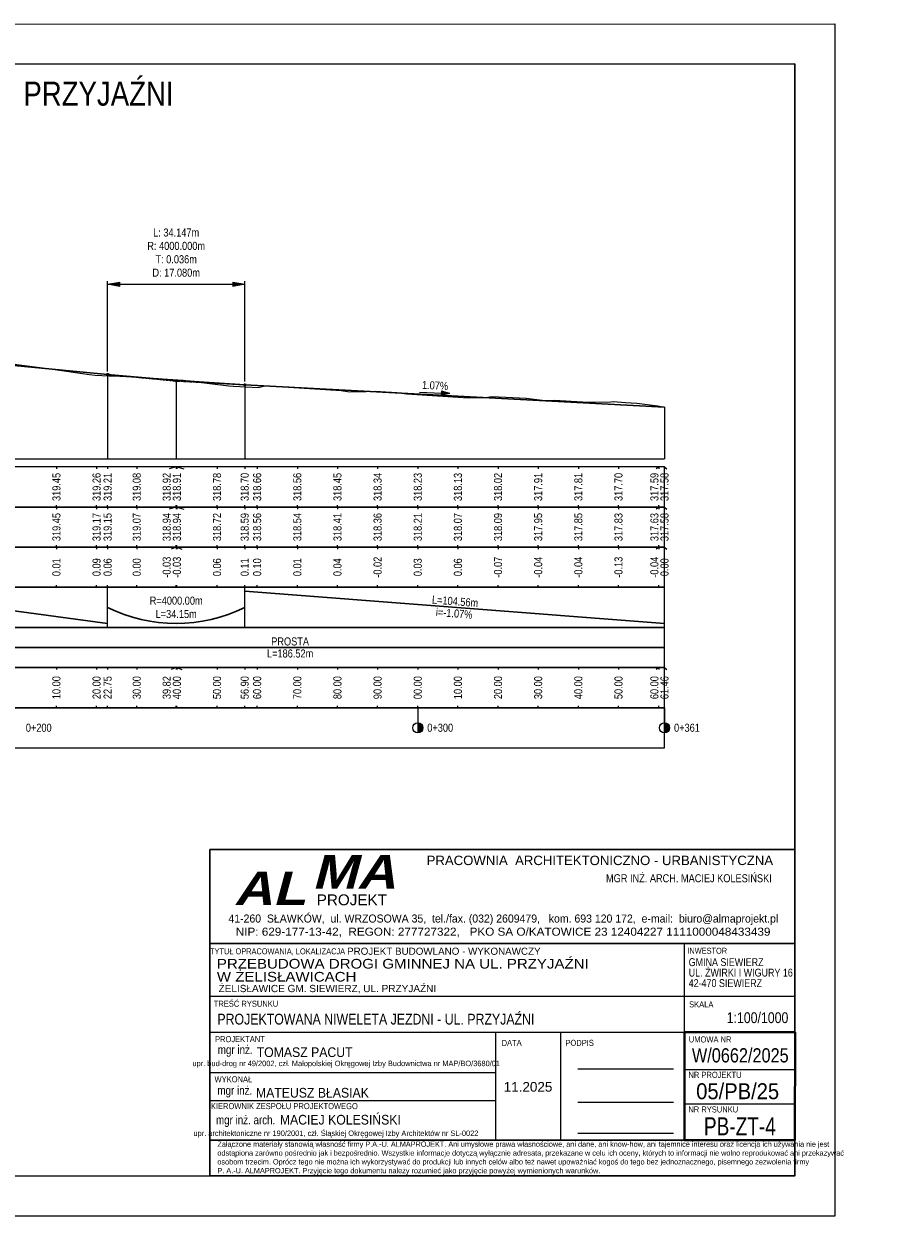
# Model space of a CAD drawing. Header units: metres. Extents: x 6590704 to 6591191, y 5598504 to 5598810.
# Tile 2 of 2: x 6590972 to 6591191, y 5598504 to 5598801. Entities that reach past the tile are written whole.
import ezdxf
from ezdxf.enums import TextEntityAlignment as Align

# ---------------------------------------------------------------- set-up
doc = ezdxf.new("R2010")
doc.units = ezdxf.units.M
doc.header["$MEASUREMENT"] = 0
doc.linetypes.add('DGN_STYLE_2', pattern=[2876.8879, 1726.13274, -1150.75516])
doc.linetypes.add('HIDDEN', pattern=[0.375, 0.25, -0.125])
for name, color, linetype, lineweight in [('C-DROGI-PROFILE-WIDOKI', 7, 'Continuous', 0), ('Level 26', 7, 'Continuous', 0), ('LEVEL_63', 7, 'Continuous', 0), ('opisy schodów', 7, 'Continuous', 0), ('Warstwa 19', 7, 'Continuous', 0), ('Warstwa 20', 7, 'Continuous', 0), ('Warstwa 61', 7, 'Continuous', 0), ('WYMIAROWANIE', 7, 'Continuous', 0)]:
    doc.layers.add(name, color=color, linetype=linetype, lineweight=lineweight)
doc.styles.get("Standard").update_dxf_attribs({"font": 'txt.shx'})
doc.styles.add('Style-Arial Narrow', font='ARIALN.TTF')
doc.styles.add('STYLE-ISOCP', font='arialbi.shx')
doc.styles.add('STYLE-SWISSLT_1250', font='ARIALN.TTF')

# ---------------------------------------------------------------- blocks, each defined once
blk = doc.blocks.new('kilometraz_9')
at = {"linetype": 'Continuous', "lineweight": -2}
blk.add_hatch(color=0, dxfattribs=at).paths.add_polyline_path([(0, -5, 0.414214), (5, 0, 0.414214), (0, 5)])
at = {"color": 0, "linetype": 'ByBlock', "lineweight": -2, "ltscale": 10}
blk.add_line((0, 5), (0, -5), dxfattribs=at)
blk.add_circle((0, 0), 5, dxfattribs=at)
blk = doc.blocks.new('_ClosedFilled_9')
at = {"linetype": 'Continuous', "lineweight": -2}
blk.add_hatch(color=0, dxfattribs=at).paths.add_polyline_path([(-10, -1.67), (-10, 1.67), (0, 0)])
at = {"color": 0, "linetype": 'ByBlock', "lineweight": -2, "ltscale": 10}
for p, q in [((-10, 1.67), (0, 0)), ((-10, 1.67), (-10, -1.67)), ((0, 0), (-10, -1.67))]:
    blk.add_line(p, q, dxfattribs=at)
blk = doc.blocks.new('strzalka_poziom_10')
at = {"linetype": 'Continuous', "lineweight": -2}
blk.add_hatch(color=256, dxfattribs=at).paths.add_polyline_path([(10, -0.91), (10, 0.91), (13.91, 0)])
at = {"lineweight": -2}
for p, q in [((0, 0), (10, 0)), ((13.91, 0), (10, 0.91)), ((10, 0.91), (10, -0.91)), ((13.91, 0), (10, -0.91))]:
    blk.add_line(p, q, dxfattribs=at)

msp = doc.modelspace()

# ---------------------------------------------------------------- linework, layer by layer
at = {"layer": 'C-DROGI-PROFILE-WIDOKI', "color": 7, "linetype": 'Continuous', "lineweight": 0}
for p, q in [((6590993.34, 5598714.32), (6590993.34, 5598736.75)), ((6590993.34, 5598736), (6591027.48, 5598736)), ((6591027.48, 5598711.75), (6591027.48, 5598736.75)), ((6590993.34, 5598713.57), (6590993.34, 5598692.52)), ((6591010.41, 5598711.92), (6591010.41, 5598692.52)), ((6591027.48, 5598711), (6591027.48, 5598692.52)), ((6591132.05, 5598705.39), (6591132.05, 5598692.52)), ((6590770.09, 5598692.52), (6591132.05, 5598692.52)), ((6590980.59, 5598690.52), (6590980.59, 5598690.02)), ((6590990.59, 5598690.52), (6590990.59, 5598690.02)), ((6591000.59, 5598690.52), (6591000.59, 5598690.02)), ((6591010.41, 5598690.52), (6591008.68, 5598690.02)), ((6591010.59, 5598690.52), (6591010.59, 5598690.02)), ((6591010.59, 5598690.52), (6591012.32, 5598690.02)), ((6591020.59, 5598690.52), (6591020.59, 5598690.02)), ((6591030.59, 5598690.52), (6591030.59, 5598690.02)), ((6591040.59, 5598690.52), (6591040.59, 5598690.02)), ((6591050.59, 5598690.52), (6591050.59, 5598690.02)), ((6591060.59, 5598690.52), (6591060.59, 5598690.02)), ((6591070.59, 5598690.52), (6591070.59, 5598690.02)), ((6591080.59, 5598690.52), (6591080.59, 5598690.02)), ((6591090.59, 5598690.52), (6591090.59, 5598690.02)), ((6591100.59, 5598690.52), (6591100.59, 5598690.02)), ((6591110.59, 5598690.52), (6591110.59, 5598690.02)), ((6591120.59, 5598690.52), (6591120.59, 5598690.02)), ((6591130.59, 5598690.52), (6591130, 5598690.02)), ((6591130.59, 5598690.52), (6591130.59, 5598690.02)), ((6591132.05, 5598690.52), (6591132.05, 5598690.02)), ((6591132.05, 5598690.52), (6591132.63, 5598690.02)), ((6590980.59, 5598680.52), (6590980.59, 5598681.02)), ((6590980.59, 5598680.52), (6590980.59, 5598680.02)), ((6590990.59, 5598680.52), (6590990.59, 5598681.02)), ((6590990.59, 5598680.52), (6590990.59, 5598680.02)), ((6591000.59, 5598680.52), (6591000.59, 5598681.02)), ((6591000.59, 5598680.52), (6591000.59, 5598680.02)), ((6591010.41, 5598680.52), (6591008.68, 5598680.02)), ((6591010.59, 5598680.52), (6591010.59, 5598681.02)), ((6591010.59, 5598680.52), (6591010.59, 5598680.02)), ((6591010.59, 5598680.52), (6591012.32, 5598680.02)), ((6591020.59, 5598680.52), (6591020.59, 5598681.02)), ((6591020.59, 5598680.52), (6591020.59, 5598680.02)), ((6591030.59, 5598680.52), (6591030.59, 5598681.02)), ((6591030.59, 5598680.52), (6591030.59, 5598680.02)), ((6591040.59, 5598680.52), (6591040.59, 5598681.02)), ((6591040.59, 5598680.52), (6591040.59, 5598680.02)), ((6591050.59, 5598680.52), (6591050.59, 5598681.02)), ((6591050.59, 5598680.52), (6591050.59, 5598680.02)), ((6591060.59, 5598680.52), (6591060.59, 5598681.02)), ((6591060.59, 5598680.52), (6591060.59, 5598680.02)), ((6591070.59, 5598680.52), (6591070.59, 5598681.02)), ((6591070.59, 5598680.52), (6591070.59, 5598680.02)), ((6591080.59, 5598680.52), (6591080.59, 5598681.02)), ((6591080.59, 5598680.52), (6591080.59, 5598680.02)), ((6591090.59, 5598680.52), (6591090.59, 5598681.02)), ((6591090.59, 5598680.52), (6591090.59, 5598680.02)), ((6591100.59, 5598680.52), (6591100.59, 5598681.02)), ((6591100.59, 5598680.52), (6591100.59, 5598680.02)), ((6591110.59, 5598680.52), (6591110.59, 5598681.02)), ((6591110.59, 5598680.52), (6591110.59, 5598680.02)), ((6591120.59, 5598680.52), (6591120.59, 5598681.02)), ((6591120.59, 5598680.52), (6591120.59, 5598680.02)), ((6591130.59, 5598680.52), (6591130, 5598680.02)), ((6591130.59, 5598680.52), (6591130.59, 5598681.02)), ((6591130.59, 5598680.52), (6591130.59, 5598680.02)), ((6591132.05, 5598680.52), (6591132.05, 5598681.02)), ((6591132.05, 5598680.52), (6591132.05, 5598680.02)), ((6591132.05, 5598680.52), (6591132.63, 5598680.02)), ((6590980.59, 5598670.52), (6590980.59, 5598671.02)), ((6590980.59, 5598670.52), (6590980.59, 5598670.02)), ((6590990.59, 5598670.52), (6590990.59, 5598671.02)), ((6590990.59, 5598670.52), (6590990.59, 5598670.02)), ((6591000.59, 5598670.52), (6591000.59, 5598671.02)), ((6591000.59, 5598670.52), (6591000.59, 5598670.02)), ((6591010.41, 5598670.52), (6591009.18, 5598670.02)), ((6591010.59, 5598670.52), (6591010.59, 5598671.02)), ((6591010.59, 5598670.52), (6591010.59, 5598670.02)), ((6591010.59, 5598670.52), (6591011.82, 5598670.02)), ((6591020.59, 5598670.52), (6591020.59, 5598671.02)), ((6591020.59, 5598670.52), (6591020.59, 5598670.02)), ((6591030.59, 5598670.52), (6591030.59, 5598671.02)), ((6591030.59, 5598670.52), (6591030.59, 5598670.02)), ((6591040.59, 5598670.52), (6591040.59, 5598671.02)), ((6591040.59, 5598670.52), (6591040.59, 5598670.02)), ((6591050.59, 5598670.52), (6591050.59, 5598671.02)), ((6591050.59, 5598670.52), (6591050.59, 5598670.02)), ((6591060.59, 5598670.52), (6591060.59, 5598671.02)), ((6591060.59, 5598670.52), (6591060.59, 5598670.02)), ((6591070.59, 5598670.52), (6591070.59, 5598671.02)), ((6591070.59, 5598670.52), (6591070.59, 5598670.02)), ((6591080.59, 5598670.52), (6591080.59, 5598671.02)), ((6591080.59, 5598670.52), (6591080.59, 5598670.02)), ((6591090.59, 5598670.52), (6591090.59, 5598671.02)), ((6591090.59, 5598670.52), (6591090.59, 5598670.02)), ((6591100.59, 5598670.52), (6591100.59, 5598671.02)), ((6591100.59, 5598670.52), (6591100.59, 5598670.02)), ((6591110.59, 5598670.52), (6591110.59, 5598671.02)), ((6591110.59, 5598670.52), (6591110.59, 5598670.02)), ((6591120.59, 5598670.52), (6591120.59, 5598671.02)), ((6591120.59, 5598670.52), (6591120.59, 5598670.02)), ((6591130.59, 5598670.52), (6591130, 5598670.02)), ((6591130.59, 5598670.52), (6591130.59, 5598671.02)), ((6591130.59, 5598670.52), (6591130.59, 5598670.02)), ((6591132.05, 5598670.52), (6591132.05, 5598671.02)), ((6591132.05, 5598670.52), (6591132.05, 5598670.02)), ((6591132.05, 5598670.52), (6591132.63, 5598670.02)), ((6590980.59, 5598660.52), (6590980.59, 5598661.02)), ((6590990.59, 5598660.52), (6590990.59, 5598661.02)), ((6590993.34, 5598650.52), (6590993.34, 5598660.52)), ((6591000.59, 5598660.52), (6591000.59, 5598661.02)), ((6591010.59, 5598660.52), (6591010.59, 5598661.02)), ((6591020.59, 5598660.52), (6591020.59, 5598661.02)), ((6591027.48, 5598650.52), (6591027.48, 5598660.52)), ((6591030.59, 5598660.52), (6591030.59, 5598661.02)), ((6591040.59, 5598660.52), (6591040.59, 5598661.02)), ((6591050.59, 5598660.52), (6591050.59, 5598661.02)), ((6591060.59, 5598660.52), (6591060.59, 5598661.02)), ((6591070.59, 5598660.52), (6591070.59, 5598661.02)), ((6591080.59, 5598660.52), (6591080.59, 5598661.02)), ((6591090.59, 5598660.52), (6591090.59, 5598661.02)), ((6591100.59, 5598660.52), (6591100.59, 5598661.02)), ((6591110.59, 5598660.52), (6591110.59, 5598661.02)), ((6591120.59, 5598660.52), (6591120.59, 5598661.02)), ((6591130.59, 5598660.52), (6591130.59, 5598661.02)), ((6591132.05, 5598660.52), (6591132.05, 5598661.02)), ((6590980.59, 5598640.52), (6590980.59, 5598640.02)), ((6590990.59, 5598640.52), (6590990.59, 5598640.02)), ((6591000.59, 5598640.52), (6591000.59, 5598640.02)), ((6591010.41, 5598640.52), (6591009.18, 5598640.02)), ((6591010.59, 5598640.52), (6591010.59, 5598640.02)), ((6591010.59, 5598640.52), (6591011.82, 5598640.02)), ((6591020.59, 5598640.52), (6591020.59, 5598640.02)), ((6591030.59, 5598640.52), (6591030.59, 5598640.02)), ((6591040.59, 5598640.52), (6591040.59, 5598640.02)), ((6591050.59, 5598640.52), (6591050.59, 5598640.02)), ((6591060.59, 5598640.52), (6591060.59, 5598640.02)), ((6591070.59, 5598640.52), (6591070.59, 5598640.02)), ((6591080.59, 5598640.52), (6591080.59, 5598640.02)), ((6591090.59, 5598640.52), (6591090.59, 5598640.02)), ((6591100.59, 5598640.52), (6591100.59, 5598640.02)), ((6591110.59, 5598640.52), (6591110.59, 5598640.02)), ((6591120.59, 5598640.52), (6591120.59, 5598640.02)), ((6591130.59, 5598640.52), (6591130, 5598640.02)), ((6591130.59, 5598640.52), (6591130.59, 5598640.02)), ((6591132.05, 5598640.52), (6591132.05, 5598640.02)), ((6591132.05, 5598640.52), (6591132.63, 5598640.02)), ((6590980.59, 5598630.52), (6590980.59, 5598631.02)), ((6590990.59, 5598630.52), (6590990.59, 5598631.02)), ((6591000.59, 5598630.52), (6591000.59, 5598631.02)), ((6591010.59, 5598630.52), (6591010.59, 5598631.02)), ((6591020.59, 5598630.52), (6591020.59, 5598631.02)), ((6591030.59, 5598630.52), (6591030.59, 5598631.02)), ((6591040.59, 5598630.52), (6591040.59, 5598631.02)), ((6591050.59, 5598630.52), (6591050.59, 5598631.02)), ((6591060.59, 5598630.52), (6591060.59, 5598631.02)), ((6591070.59, 5598630.52), (6591070.59, 5598631.02)), ((6591070.59, 5598630.52), (6591070.59, 5598625.52)), ((6591080.59, 5598630.52), (6591080.59, 5598631.02)), ((6591090.59, 5598630.52), (6591090.59, 5598631.02)), ((6591100.59, 5598630.52), (6591100.59, 5598631.02)), ((6591110.59, 5598630.52), (6591110.59, 5598631.02)), ((6591120.59, 5598630.52), (6591120.59, 5598631.02)), ((6591130.59, 5598630.52), (6591130.59, 5598631.02)), ((6591132.05, 5598630.52), (6591132.05, 5598631.02)), ((6591132.05, 5598630.52), (6591132.05, 5598625.52))]:
    msp.add_line(p, q, dxfattribs=at)
at = {"layer": 'C-DROGI-PROFILE-WIDOKI', "color": 6, "linetype": 'Continuous', "lineweight": 30}
for p, q in [((6590933.66, 5598719.32), (6590993.34, 5598713.57)), ((6591027.48, 5598711), (6591132.05, 5598705.39)), ((6590933.66, 5598659.52), (6590993.34, 5598651.52)), ((6591027.48, 5598659.52), (6591132.05, 5598651.52)), ((6590770.59, 5598645.52), (6591132.05, 5598645.52))]:
    msp.add_line(p, q, dxfattribs=at)
at = {"layer": 'C-DROGI-PROFILE-WIDOKI', "color": 94, "linetype": 'Continuous', "lineweight": 0}
for p, q in [((6590970.06, 5598716.15), (6590978.42, 5598715.07)), ((6590978.42, 5598715.07), (6590988.8, 5598713.5)), ((6590988.8, 5598713.5), (6590990.21, 5598713.38)), ((6590990.21, 5598713.38), (6590993.65, 5598713.24)), ((6590993.65, 5598713.24), (6590994.72, 5598713.17)), ((6590994.72, 5598713.17), (6590999.6, 5598712.96)), ((6590999.6, 5598712.96), (6591003.04, 5598712.71)), ((6591003.04, 5598712.71), (6591012.14, 5598712.13)), ((6591012.14, 5598712.13), (6591014.75, 5598711.82)), ((6591014.75, 5598711.82), (6591023.52, 5598710.74)), ((6591023.52, 5598710.74), (6591024.7, 5598710.6)), ((6591024.7, 5598710.6), (6591030.83, 5598710.32)), ((6591030.83, 5598710.32), (6591032.46, 5598710.75)), ((6591032.46, 5598710.75), (6591038.42, 5598710.37)), ((6591038.42, 5598710.37), (6591051.51, 5598709.53)), ((6591051.51, 5598709.53), (6591053.56, 5598709.23)), ((6591053.56, 5598709.23), (6591057.74, 5598709.26)), ((6591057.74, 5598709.26), (6591059.95, 5598709.35)), ((6591059.95, 5598709.35), (6591065.4, 5598709.06)), ((6591065.4, 5598709.06), (6591067.8, 5598708.75)), ((6591067.8, 5598708.75), (6591076.87, 5598708.12)), ((6591076.87, 5598708.12), (6591083.1, 5598707.7)), ((6591083.1, 5598707.7), (6591087.46, 5598707.79)), ((6591087.46, 5598707.79), (6591089.1, 5598708.06)), ((6591089.1, 5598708.06), (6591097.6, 5598707.68)), ((6591097.6, 5598707.68), (6591101.57, 5598707.13)), ((6591101.57, 5598707.13), (6591103.76, 5598707.08)), ((6591103.76, 5598707.08), (6591104.68, 5598707.12)), ((6591104.68, 5598707.12), (6591113.03, 5598706.61)), ((6591113.03, 5598706.61), (6591118.67, 5598706.73)), ((6591118.67, 5598706.73), (6591119.22, 5598706.79)), ((6591119.22, 5598706.79), (6591122.31, 5598706.52)), ((6591122.31, 5598706.52), (6591125.13, 5598706.37)), ((6591125.13, 5598706.37), (6591130.39, 5598705.73)), ((6591130.39, 5598705.73), (6591132.05, 5598705.39))]:
    msp.add_line(p, q, dxfattribs=at)
at = {"layer": 'C-DROGI-PROFILE-WIDOKI', "color": 252, "linetype": 'HIDDEN', "lineweight": 0}
for p, q in [((6590993.34, 5598713.57), (6591010.41, 5598711.92)), ((6591010.41, 5598711.92), (6591027.48, 5598711))]:
    msp.add_line(p, q, dxfattribs=at)
at = {"layer": 'C-DROGI-PROFILE-WIDOKI', "color": 1, "linetype": 'Continuous', "lineweight": 0}
for p, q in [((6590993.34, 5598690.52), (6590993.34, 5598690.02)), ((6591010.41, 5598690.52), (6591010.41, 5598690.02)), ((6591027.48, 5598690.52), (6591027.48, 5598690.02)), ((6591132.05, 5598690.52), (6591132.05, 5598690.02)), ((6590993.34, 5598680.52), (6590993.34, 5598681.02)), ((6590993.34, 5598680.52), (6590993.34, 5598680.02)), ((6591010.41, 5598680.52), (6591010.41, 5598681.02)), ((6591010.41, 5598680.52), (6591010.41, 5598680.02)), ((6591027.48, 5598680.52), (6591027.48, 5598681.02)), ((6591027.48, 5598680.52), (6591027.48, 5598680.02)), ((6591132.05, 5598680.52), (6591132.05, 5598681.02)), ((6591132.05, 5598680.52), (6591132.05, 5598680.02)), ((6590993.34, 5598670.52), (6590993.34, 5598671.02)), ((6590993.34, 5598670.52), (6590993.34, 5598670.02)), ((6591010.41, 5598670.52), (6591010.41, 5598671.02)), ((6591010.41, 5598670.52), (6591010.41, 5598670.02)), ((6591027.48, 5598670.52), (6591027.48, 5598671.02)), ((6591027.48, 5598670.52), (6591027.48, 5598670.02)), ((6591132.05, 5598670.52), (6591132.05, 5598671.02)), ((6591132.05, 5598670.52), (6591132.05, 5598670.02)), ((6590993.34, 5598660.52), (6590993.34, 5598661.02)), ((6591010.41, 5598660.52), (6591010.41, 5598661.02)), ((6591027.48, 5598660.52), (6591027.48, 5598661.02)), ((6591132.05, 5598660.52), (6591132.05, 5598661.02)), ((6590993.34, 5598640.52), (6590993.34, 5598640.02)), ((6591010.41, 5598640.52), (6591010.41, 5598640.02)), ((6591027.48, 5598640.52), (6591027.48, 5598640.02)), ((6591132.05, 5598640.52), (6591132.05, 5598640.02)), ((6590993.34, 5598630.52), (6590993.34, 5598631.02)), ((6591010.41, 5598630.52), (6591010.41, 5598631.02)), ((6591027.48, 5598630.52), (6591027.48, 5598631.02)), ((6591132.05, 5598630.52), (6591132.05, 5598631.02))]:
    msp.add_line(p, q, dxfattribs=at)
at = {"layer": 'C-DROGI-PROFILE-WIDOKI', "color": 5, "linetype": 'Continuous', "lineweight": 30, "flags": 128}
msp.add_lwpolyline([(6590993.34, 5598713.57), (6591004.72, 5598712.55), (6591016.1, 5598711.7), (6591027.48, 5598711)], dxfattribs=at)
at = {"layer": 'C-DROGI-PROFILE-WIDOKI', "color": 7, "linetype": 'Continuous', "lineweight": 0, "flags": 128}
for points in [[(6590770.59, 5598680.52), (6591132.05, 5598680.52), (6591132.05, 5598690.52), (6590770.59, 5598690.52)], [(6590770.59, 5598670.52), (6591132.05, 5598670.52), (6591132.05, 5598680.52), (6590770.59, 5598680.52)], [(6590770.59, 5598660.52), (6591132.05, 5598660.52), (6591132.05, 5598670.52), (6590770.59, 5598670.52)], [(6590770.59, 5598650.52), (6591132.05, 5598650.52), (6591132.05, 5598660.52), (6590770.59, 5598660.52)], [(6590770.59, 5598640.52), (6591132.05, 5598640.52), (6591132.05, 5598650.52), (6590770.59, 5598650.52)], [(6590770.59, 5598630.52), (6591132.05, 5598630.52), (6591132.05, 5598640.52), (6590770.59, 5598640.52)], [(6590770.59, 5598620.52), (6591132.05, 5598620.52), (6591132.05, 5598630.52), (6590770.59, 5598630.52)]]:
    msp.add_lwpolyline(points, close=True, dxfattribs=at)
at = {"layer": 'C-DROGI-PROFILE-WIDOKI', "color": 1, "linetype": 'Continuous', "lineweight": 0}
for centre in [(6590993.34, 5598713.57), (6591010.41, 5598711.92), (6591027.48, 5598711)]:
    msp.add_circle(centre, 0.25, dxfattribs=at)
at = {"layer": 'C-DROGI-PROFILE-WIDOKI', "color": 5, "linetype": 'Continuous', "lineweight": 30}
msp.add_arc((6591010.41, 5598689.96), 38.44, 243.6293, 296.3707, dxfattribs=at)
at = {"layer": 'Level 26', "color": 7, "linetype": 'Continuous', "lineweight": 0, "flags": 128}
msp.add_lwpolyline([(6590704.49, 5598800.85), (6591174.49, 5598800.89), (6591174.49, 5598503.89), (6590704.49, 5598503.85)], close=True, dxfattribs=at)
at = {"layer": 'LEVEL_63', "color": 7, "linetype": 'Continuous', "lineweight": 30, "ltscale": 1000}
for p, q in [((6591018.8, 5598595.24), (6591018.8, 5598513.89)), ((6591018.8, 5598595.24), (6591164.55, 5598595.24)), ((6591018.8, 5598571.74), (6591164.55, 5598571.74)), ((6591018.8, 5598522.75), (6591137, 5598522.75))]:
    msp.add_line(p, q, dxfattribs=at)
at = {"layer": 'LEVEL_63', "color": 7, "linetype": 'Continuous', "ltscale": 1000}
for p, q in [((6591018.8, 5598595.24), (6591164.55, 5598595.24)), ((6591018.8, 5598595.24), (6591164.55, 5598595.24)), ((6591018.8, 5598595.24), (6591164.55, 5598595.24)), ((6591018.8, 5598595.24), (6591164.55, 5598595.24)), ((6591164.55, 5598549.68), (6591164.55, 5598591.26)), ((6591018.8, 5598571.74), (6591164.55, 5598571.74)), ((6591137.05, 5598549.68), (6591164.55, 5598549.68)), ((6591164.49, 5598513.89), (6591164.55, 5598549.68)), ((6591137, 5598522.75), (6591164.5, 5598522.75))]:
    msp.add_line(p, q, dxfattribs=at)
at = {"layer": 'LEVEL_63', "color": 250, "linetype": 'Continuous', "lineweight": 13, "ltscale": 1000}
msp.add_line((6591137.05, 5598558.68), (6591137.05, 5598571.74), dxfattribs=at)
at = {"layer": 'LEVEL_63', "color": 7, "linetype": 'Continuous', "lineweight": 13, "ltscale": 1000}
for p, q in [((6591018.8, 5598558.68), (6591164.55, 5598558.68)), ((6591018.8, 5598558.68), (6591164.55, 5598558.68)), ((6591137.05, 5598549.68), (6591137.05, 5598558.68)), ((6591018.8, 5598549.68), (6591137.05, 5598549.68)), ((6591089.97, 5598549.68), (6591089.97, 5598522.75)), ((6591106.12, 5598549.68), (6591106.12, 5598522.75)), ((6591018.8, 5598539.63), (6591089.97, 5598539.63)), ((6591137.05, 5598540.38), (6591164.55, 5598540.38)), ((6591018.8, 5598532.68), (6591089.97, 5598532.68)), ((6591137.05, 5598531.83), (6591164.55, 5598531.83))]:
    msp.add_line(p, q, dxfattribs=at)
at = {"layer": 'LEVEL_63', "color": 7, "linetype": 'Continuous', "lineweight": 40, "ltscale": 1000}
for p in [(6591137.05, 5598549.68), (6591164.5, 5598522.75)]:
    msp.add_line(p, (6591164.55, 5598549.68), dxfattribs=at)
at = {"layer": 'LEVEL_63', "color": 7, "linetype": 'DGN_STYLE_2', "ltscale": 1000}
for p, q in [((6591110.49, 5598540.57), (6591134.25, 5598540.57)), ((6591110.49, 5598532.24), (6591134.25, 5598532.24)), ((6591110.49, 5598524.52), (6591134.25, 5598524.52))]:
    msp.add_line(p, q, dxfattribs=at)
at = {"layer": 'LEVEL_63', "color": 7, "linetype": 'Continuous', "lineweight": 40, "ltscale": 1000, "flags": 128}
msp.add_lwpolyline([(6591137.05, 5598549.68), (6591137.05, 5598522.75), (6591164.5, 5598522.75)], dxfattribs=at)
at = {"layer": 'opisy schodów', "color": 7, "linetype": 'Continuous', "lineweight": 30, "ltscale": 1000}
for p, q in [((6591018.8, 5598522.75), (6591136.53, 5598522.75)), ((6591018.8, 5598513.89), (6591164.49, 5598513.89))]:
    msp.add_line(p, q, dxfattribs=at)
at = {"layer": 'WYMIAROWANIE', "color": 7, "linetype": 'Continuous', "lineweight": 30, "flags": 128}
msp.add_lwpolyline([(6590714.49, 5598790.85), (6591164.49, 5598790.9), (6591164.49, 5598513.89), (6590714.49, 5598513.85)], close=True, dxfattribs=at)

# ---------------------------------------------------------------- block references
at = {"layer": 'C-DROGI-PROFILE-WIDOKI', "color": 7, "linetype": 'Continuous', "lineweight": 0}
for name, p, xscale, yscale, zscale, rotation in [('_ClosedFilled_9', (6590993.34, 5598736), 0.2999999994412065, 0.2999999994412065, 0.2999999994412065, 180), ('strzalka_poziom_10', (6591071, 5598709.17), 0.5476738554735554, 0.5476738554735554, 0.5476738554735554, 356.9290134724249), ('kilometraz_9', (6591070.59, 5598625.52), 0.2499999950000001, 0.2499999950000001, 0.2499999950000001, 8.537736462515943e-07), ('kilometraz_9', (6591132.05, 5598625.52), 0.2499999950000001, 0.2499999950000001, 0.2499999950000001, 8.537736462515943e-07)]:
    msp.add_blockref(name, p, dxfattribs=dict(at, xscale=xscale, yscale=yscale, zscale=zscale, rotation=rotation))
at = {"layer": 'C-DROGI-PROFILE-WIDOKI', "color": 7, "linetype": 'Continuous', "lineweight": 0, "xscale": 0.2999999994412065, "yscale": 0.2999999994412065, "zscale": 0.2999999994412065}
msp.add_blockref('_ClosedFilled_9', (6591027.48, 5598736), dxfattribs=at)

# ---------------------------------------------------------------- texts
at = {"layer": 'C-DROGI-PROFILE-WIDOKI', "color": 7, "linetype": 'Continuous', "lineweight": 0, "char_height": 2}
for s, insert, attachment_point in [('\\fArial Narrow|b0|i0|c238238|p39;L: 34.147m\\PR: 4000.000m\\PT: 0.036m\\PD: 17.080m', (6591010.41, 5598737.88), 8), ('\\fArial Narrow|b0|i0|c238238|p39;R=4000.00m\\PL=34.15m', (6591010.41, 5598655.52), 5), ('\\fArial Narrow|b0|i0|c238238|p39;PROSTA', (6591038.79, 5598647.02), 5), ('\\fArial Narrow|b0|i0|c238238|p39;L=186.52m', (6591038.79, 5598644.02), 5), ('\\fArial Narrow|b0|i0|c238238|p39;0+200', (6590972.96, 5598625.52), 4), ('\\fArial Narrow|b0|i0|c238238|p39;0+300', (6591072.96, 5598625.52), 4), ('\\fArial Narrow|b0|i0|c238238|p39;0+361', (6591134.42, 5598625.52), 4)]:
    msp.add_mtext(s, dxfattribs=dict(at, insert=insert, attachment_point=attachment_point))
for s, insert, attachment_point, rotation in [('\\fArial Narrow|b0|i0|c238238|p39;1.07%', (6591074.84, 5598709.78), 8, 356.929), ('\\fArial Narrow|b0|i0|c238238|p39;319.45', (6590980.59, 5598685.52), 5, 90), ('\\fArial Narrow|b0|i0|c238238|p39;319.26', (6590990.59, 5598685.52), 5, 90), ('\\fArial Narrow|b0|i0|c238238|p39;319.21', (6590993.34, 5598685.52), 5, 90), ('\\fArial Narrow|b0|i0|c238238|p39;319.08', (6591000.59, 5598685.52), 5, 90), ('\\fArial Narrow|b0|i0|c238238|p39;318.92', (6591008.06, 5598685.52), 5, 90), ('\\fArial Narrow|b0|i0|c238238|p39;318.91', (6591010.59, 5598685.52), 5, 90), ('\\fArial Narrow|b0|i0|c238238|p39;318.78', (6591020.59, 5598685.52), 5, 90), ('\\fArial Narrow|b0|i0|c238238|p39;318.70', (6591027.48, 5598685.52), 5, 90), ('\\fArial Narrow|b0|i0|c238238|p39;318.66', (6591030.59, 5598685.52), 5, 90), ('\\fArial Narrow|b0|i0|c238238|p39;318.56', (6591040.59, 5598685.52), 5, 90), ('\\fArial Narrow|b0|i0|c238238|p39;318.45', (6591050.59, 5598685.52), 5, 90), ('\\fArial Narrow|b0|i0|c238238|p39;318.34', (6591060.59, 5598685.52), 5, 90), ('\\fArial Narrow|b0|i0|c238238|p39;318.23', (6591070.59, 5598685.52), 5, 90), ('\\fArial Narrow|b0|i0|c238238|p39;318.13', (6591080.59, 5598685.52), 5, 90), ('\\fArial Narrow|b0|i0|c238238|p39;318.02', (6591090.59, 5598685.52), 5, 90), ('\\fArial Narrow|b0|i0|c238238|p39;317.91', (6591100.59, 5598685.52), 5, 90), ('\\fArial Narrow|b0|i0|c238238|p39;317.81', (6591110.59, 5598685.52), 5, 90), ('\\fArial Narrow|b0|i0|c238238|p39;317.70', (6591120.59, 5598685.52), 5, 90), ('\\fArial Narrow|b0|i0|c238238|p39;317.59', (6591129.54, 5598685.52), 5, 90), ('\\fArial Narrow|b0|i0|c238238|p39;317.58', (6591132.05, 5598685.52), 5, 90), ('\\fArial Narrow|b0|i0|c238238|p39;319.45', (6590980.59, 5598675.52), 5, 90), ('\\fArial Narrow|b0|i0|c238238|p39;319.17', (6590990.59, 5598675.52), 5, 90), ('\\fArial Narrow|b0|i0|c238238|p39;319.15', (6590993.34, 5598675.52), 5, 90), ('\\fArial Narrow|b0|i0|c238238|p39;319.07', (6591000.59, 5598675.52), 5, 90), ('\\fArial Narrow|b0|i0|c238238|p39;318.94', (6591008.06, 5598675.52), 5, 90), ('\\fArial Narrow|b0|i0|c238238|p39;318.94', (6591010.59, 5598675.52), 5, 90), ('\\fArial Narrow|b0|i0|c238238|p39;318.72', (6591020.59, 5598675.52), 5, 90), ('\\fArial Narrow|b0|i0|c238238|p39;318.59', (6591027.48, 5598675.52), 5, 90), ('\\fArial Narrow|b0|i0|c238238|p39;318.56', (6591030.59, 5598675.52), 5, 90), ('\\fArial Narrow|b0|i0|c238238|p39;318.54', (6591040.59, 5598675.52), 5, 90), ('\\fArial Narrow|b0|i0|c238238|p39;318.41', (6591050.59, 5598675.52), 5, 90), ('\\fArial Narrow|b0|i0|c238238|p39;318.36', (6591060.59, 5598675.52), 5, 90), ('\\fArial Narrow|b0|i0|c238238|p39;318.21', (6591070.59, 5598675.52), 5, 90), ('\\fArial Narrow|b0|i0|c238238|p39;318.07', (6591080.59, 5598675.52), 5, 90), ('\\fArial Narrow|b0|i0|c238238|p39;318.09', (6591090.59, 5598675.52), 5, 90), ('\\fArial Narrow|b0|i0|c238238|p39;317.95', (6591100.59, 5598675.52), 5, 90), ('\\fArial Narrow|b0|i0|c238238|p39;317.85', (6591110.59, 5598675.52), 5, 90), ('\\fArial Narrow|b0|i0|c238238|p39;317.83', (6591120.59, 5598675.52), 5, 90), ('\\fArial Narrow|b0|i0|c238238|p39;317.63', (6591129.54, 5598675.52), 5, 90), ('\\fArial Narrow|b0|i0|c238238|p39;317.58', (6591132.05, 5598675.52), 5, 90), ('\\fArial Narrow|b0|i0|c238238|p39;0.01', (6590980.59, 5598665.52), 5, 90), ('\\fArial Narrow|b0|i0|c238238|p39;0.09', (6590990.59, 5598665.52), 5, 90), ('\\fArial Narrow|b0|i0|c238238|p39;0.06', (6590993.34, 5598665.52), 5, 90), ('\\fArial Narrow|b0|i0|c238238|p39;0.00', (6591000.59, 5598665.52), 5, 90), ('\\fArial Narrow|b0|i0|c238238|p39;-0.03', (6591008.06, 5598665.52), 5, 90), ('\\fArial Narrow|b0|i0|c238238|p39;-0.03', (6591010.59, 5598665.52), 5, 90), ('\\fArial Narrow|b0|i0|c238238|p39;0.06', (6591020.59, 5598665.52), 5, 90), ('\\fArial Narrow|b0|i0|c238238|p39;0.11', (6591027.48, 5598665.52), 5, 90), ('\\fArial Narrow|b0|i0|c238238|p39;0.10', (6591030.59, 5598665.52), 5, 90), ('\\fArial Narrow|b0|i0|c238238|p39;0.01', (6591040.59, 5598665.52), 5, 90), ('\\fArial Narrow|b0|i0|c238238|p39;0.04', (6591050.59, 5598665.52), 5, 90), ('\\fArial Narrow|b0|i0|c238238|p39;-0.02', (6591060.59, 5598665.52), 5, 90), ('\\fArial Narrow|b0|i0|c238238|p39;0.03', (6591070.59, 5598665.52), 5, 90), ('\\fArial Narrow|b0|i0|c238238|p39;0.06', (6591080.59, 5598665.52), 5, 90), ('\\fArial Narrow|b0|i0|c238238|p39;-0.07', (6591090.59, 5598665.52), 5, 90), ('\\fArial Narrow|b0|i0|c238238|p39;-0.04', (6591100.59, 5598665.52), 5, 90), ('\\fArial Narrow|b0|i0|c238238|p39;-0.04', (6591110.59, 5598665.52), 5, 90), ('\\fArial Narrow|b0|i0|c238238|p39;-0.13', (6591120.59, 5598665.52), 5, 90), ('\\fArial Narrow|b0|i0|c238238|p39;-0.04', (6591129.54, 5598665.52), 5, 90), ('\\fArial Narrow|b0|i0|c238238|p39;0.00', (6591132.05, 5598665.52), 5, 90), ('\\fArial Narrow|b0|i0|c238238|p39;L=104.56m', (6591079.88, 5598657.02), 5, 355.6248), ('\\fArial Narrow|b0|i0|c238238|p39;i=-1.07%', (6591079.65, 5598654.02), 5, 355.6248), ('\\fArial Narrow|b0|i0|c238238|p39;10.00', (6590980.59, 5598635.52), 5, 90), ('\\fArial Narrow|b0|i0|c238238|p39;20.00', (6590990.59, 5598635.52), 5, 90), ('\\fArial Narrow|b0|i0|c238238|p39;22.75', (6590993.34, 5598635.52), 5, 90), ('\\fArial Narrow|b0|i0|c238238|p39;30.00', (6591000.59, 5598635.52), 5, 90), ('\\fArial Narrow|b0|i0|c238238|p39;39.82', (6591008.06, 5598635.52), 5, 90), ('\\fArial Narrow|b0|i0|c238238|p39;40.00', (6591010.59, 5598635.52), 5, 90), ('\\fArial Narrow|b0|i0|c238238|p39;50.00', (6591020.59, 5598635.52), 5, 90), ('\\fArial Narrow|b0|i0|c238238|p39;56.90', (6591027.48, 5598635.52), 5, 90), ('\\fArial Narrow|b0|i0|c238238|p39;60.00', (6591030.59, 5598635.52), 5, 90), ('\\fArial Narrow|b0|i0|c238238|p39;70.00', (6591040.59, 5598635.52), 5, 90), ('\\fArial Narrow|b0|i0|c238238|p39;80.00', (6591050.59, 5598635.52), 5, 90), ('\\fArial Narrow|b0|i0|c238238|p39;90.00', (6591060.59, 5598635.52), 5, 90), ('\\fArial Narrow|b0|i0|c238238|p39;00.00', (6591070.59, 5598635.52), 5, 90), ('\\fArial Narrow|b0|i0|c238238|p39;10.00', (6591080.59, 5598635.52), 5, 90), ('\\fArial Narrow|b0|i0|c238238|p39;20.00', (6591090.59, 5598635.52), 5, 90), ('\\fArial Narrow|b0|i0|c238238|p39;30.00', (6591100.59, 5598635.52), 5, 90), ('\\fArial Narrow|b0|i0|c238238|p39;40.00', (6591110.59, 5598635.52), 5, 90), ('\\fArial Narrow|b0|i0|c238238|p39;50.00', (6591120.59, 5598635.52), 5, 90), ('\\fArial Narrow|b0|i0|c238238|p39;60.00', (6591129.54, 5598635.52), 5, 90), ('\\fArial Narrow|b0|i0|c238238|p39;61.46', (6591132.05, 5598635.52), 5, 90)]:
    msp.add_mtext(s, dxfattribs=dict(at, insert=insert, attachment_point=attachment_point, rotation=rotation))
at = {"layer": 'LEVEL_63', "color": 7, "linetype": 'Continuous', "ltscale": 0.75, "insert": (6590832.98, 5598786.51), "char_height": 6, "attachment_point": 1, "rotation": 360, "line_spacing_factor": 0.968823, "style": 'STYLE-SWISSLT_1250'}
msp.add_mtext('PROJEKTOWANA NIWELETA JEZDNI - UL. PRZYJAŹNI', dxfattribs=at)
at = {"layer": 'LEVEL_63', "linetype": 'Continuous', "attachment_point": 1, "style": 'STYLE-ISOCP'}
for s, insert, char_height, width in [('\\fArial Black|b0|i1|c238238|p39;\\Q0;MA', (6591044.25, 5598593.86), 8.379, 16.9142), ('\\fArial|b0|i0|c238238|p39;PRACOWNIA  ARCHITEKTONICZNO - URBANISTYCZNA', (6591072.79, 5598593.66), 2.3461, 89.0444), ('\\fArial Black|b0|i1|c238238|p39;\\Q0;AL', (6591024.75, 5598589.71), 8.379, 16.9142), ('\\fArial|b0|i0|c238238|p39;PROJEKT', (6591045.42, 5598584.02), 2.7148, 5.4802)]:
    msp.add_mtext(s, dxfattribs=dict(at, insert=insert, char_height=char_height, width=width))
at = {"layer": 'LEVEL_63', "color": 7, "linetype": 'Continuous', "style": 'STYLE-SWISSLT_1250'}
for s, insert, char_height, attachment_point, line_spacing_factor in [('MGR INŻ. ARCH. MACIEJ KOLESIŃSKI', (6591138.12, 5598588.02), 1.9958, 5, 0.731627), ('\\H1x;\\W1.14376;41-260  SŁAWKÓW,  ul. WRZOSOWA 35,  tel./fax. (032) 2609479,   kom. 693 120 172,  e-mail:  biuro@almaprojekt.pl', (6591091.9, 5598577.7), 1.99584, 5, 0.728704), ('\\H1x;\\W1.27639;NIP: 629-177-13-42,  REGON: 277727322,   PKO SA O/KATOWICE 23 12404227 1111000048433439', (6591091.84, 5598574.54), 1.99584, 5, 0.728704), ('\\H1x;\\W1.21;PROJEKT BUDOWLANO - WYKONAWCZY', (6591052.97, 5598569.84), 1.7636, 4, 0.773811), ('\\H1x;\\W1.36295;PRZEBUDOWA DROGI GMINNEJ NA UL. PRZYJAŹNI \\PW ŻELISŁAWICACH\\P', (6591020.54, 5598567.94), 2.4, 1, 0.809287), ('TREŚĆ RYSUNKU', (6591027.8, 5598556.76), 1.5, 5, 0.722892), ('SKALA', (6591141.2, 5598556.6), 1.5, 5, 0.722892), ('PROJEKTOWANA NIWELETA JEZDNI - UL. PRZYJAŹNI', (6591020.67, 5598554.27), 2.6804, 1, 0.725792), ('1:100/1000', (6591155.21, 5598553.28), 2.68, 5, 0.725792), ('UMOWA NR', (6591143.41, 5598547.87), 1.5, 5, 0.722892), ('\\H1x;\\W0.968;mgr inż. ', (6591025.12, 5598544.99), 2.2, 5, 0.722892), ('DATA', (6591093.97, 5598547.02), 1.499, 5, 0.722892), ('PODPIS', (6591110.9, 5598547.02), 1.499, 5, 0.722892), ('W/0662/2025', (6591138.87, 5598545.69), 3.5367, 1, 0.812981), ('NR PROJEKTU', (6591144.62, 5598539.05), 1.5, 5, 0.722892), ('\\H1x;\\W1.21968;11.2025', (6591098.05, 5598536.05), 2.3991, 5, 0.734563), ('\\H1x;\\W1.104;05/PB/25', (6591139.94, 5598536.96), 3.9694, 1, 0.73751), ('\\H1x;\\W0.968;mgr inż. ', (6591025.02, 5598534.85), 2.2, 5, 0.722892), ('NR RYSUNKU', (6591144.19, 5598530.43), 1.5, 5, 0.722892), ('\\H1x;\\W0.92;PB-ZT-4', (6591150.82, 5598526.25), 4.5, 5, 0.722892)]:
    msp.add_mtext(s, dxfattribs=dict(at, insert=insert, char_height=char_height, attachment_point=attachment_point, line_spacing_factor=line_spacing_factor))
at = {"layer": 'LEVEL_63', "color": 7, "linetype": 'Continuous', "lineweight": 13, "insert": (6591035.67, 5598569.7), "char_height": 1.4697, "attachment_point": 5, "line_spacing_factor": 0.792626, "style": 'STYLE-SWISSLT_1250'}
msp.add_mtext('TYTUŁ OPRACOWANIA, LOKALIZACJA', dxfattribs=at)
at = {"layer": 'LEVEL_63', "color": 250, "linetype": 'Continuous', "lineweight": 13, "insert": (6591142.69, 5598569.96), "char_height": 1.47, "attachment_point": 5, "line_spacing_factor": 0.752424, "style": 'STYLE-SWISSLT_1250'}
msp.add_mtext('INWESTOR', dxfattribs=at)
at = {"layer": 'LEVEL_63', "color": 7, "linetype": 'Continuous', "insert": (6591020.97, 5598560.4), "char_height": 1.8, "attachment_point": 4, "style": 'STYLE-SWISSLT_1250'}
msp.add_mtext('\\H1x;\\W1.21;ŻELISŁAWICE GM. SIEWIERZ, UL. PRZYJAŹNI', dxfattribs=at)
at = {"layer": 'LEVEL_63', "color": 7, "linetype": 'Continuous', "lineweight": 30, "style": 'STYLE-SWISSLT_1250'}
for s, insert, char_height, attachment_point, line_spacing_factor in [('\\H1x;\\W1.10915;TOMASZ PACUT', (6591042.4, 5598544.68), 2.4, 5, 0.642263), ('upr. bud-drog nr 49/2002, czł. Małopolskiej Okręgowej Izby Budownictwa nr MAP/BO/3680/01', (6591052.77, 5598541.7), 1.3478, 5, 0.767639), ('\\H1x;\\W1.10915;MATEUSZ BŁASIAK', (6591030.28, 5598534.58), 2.4, 4, 0.634595)]:
    msp.add_mtext(s, dxfattribs=dict(at, insert=insert, char_height=char_height, attachment_point=attachment_point, line_spacing_factor=line_spacing_factor))
at = {"layer": 'opisy schodów', "linetype": 'Continuous', "lineweight": 0, "insert": (6591020.68, 5598522.45), "char_height": 1.31906, "attachment_point": 1, "style": 'STYLE-SWISSLT_1250'}
msp.add_mtext('\\H1x;\\W1.1;Załączone materiały stanowią własność firmy P.A.-U. ALMAPROJEKT. Ani umysłowe prawa własnościowe, ani dane, ani know-how, ani tajemnice interesu oraz licencja ich używania nie jest \\Podstąpiona zarówno pośrednio jak i bezpośrednio. Wszystkie informacje dotyczą wyłącznie adresata, przekazane w celu ich oceny, których to informacji nie wolno reprodukować ani przekazywać \\Posobom trzecim. Oprócz tego nie można ich wykorzystywać do produkcji lub innych celów albo też nawet upoważniać kogoś do tego bez jednoznacznego, pisemnego zezwolenia firmy \\PP. A.-U. ALMAPROJEKT. Przyjęcie tego dokumentu należy rozumieć jako przyjęcie powyżej wymienionych warunków.^J', dxfattribs=at)
at = {"layer": 'Warstwa 19', "color": 7, "linetype": 'Continuous', "lineweight": 13, "style": 'Style-Arial Narrow'}
for s, height, width, p in [('mgr inż. arch.', 2.1984, 0.967997, (6591027.71, 5598527.83)), ('MACIEJ KOLESIŃSKI', 2.3983, 1.109163, (6591051.3, 5598527.88))]:
    msp.add_text(s, height=height, dxfattribs=dict(at, width=width)).set_placement(p, align=Align.MIDDLE_CENTER)
at = {"layer": 'Warstwa 20', "color": 7, "linetype": 'Continuous', "lineweight": 0, "insert": (6591050.2, 5598524.3), "char_height": 1.346, "attachment_point": 5, "line_spacing_factor": 0.73751, "style": 'STYLE-SWISSLT_1250'}
msp.add_mtext('upr. architektoniczne nr 190/2001, czł. Śląskiej Okręgowej Izby Architektów nr SL-0022', dxfattribs=at)
at = {"layer": 'Warstwa 61', "color": 250, "linetype": 'Continuous', "lineweight": 13, "insert": (6591138.07, 5598564.51), "char_height": 1.9596, "attachment_point": 4, "line_spacing_factor": 0.8, "style": 'STYLE-SWISSLT_1250'}
msp.add_mtext('\\H1x;\\W0.99;GMINA SIEWIERZ \\PUL. ŻWIRKI I WIGURY 16\\P42-470 SIEWIERZ ', dxfattribs=at)
at = {"layer": 'Warstwa 61', "color": 7, "linetype": 'Continuous', "lineweight": 0, "char_height": 1.5, "attachment_point": 5, "line_spacing_factor": 0.722892, "style": 'STYLE-SWISSLT_1250'}
for s, insert in [('PROJEKTANT', (6591026.29, 5598547.94)), ('WYKONAŁ', (6591024.66, 5598537.95))]:
    msp.add_mtext(s, dxfattribs=dict(at, insert=insert))
at = {"layer": 'Warstwa 61', "color": 7, "linetype": 'Continuous', "lineweight": 0, "insert": (6591037.36, 5598531.26), "char_height": 1.5, "attachment_point": 5, "style": 'STYLE-SWISSLT_1250'}
msp.add_mtext('KIEROWNIK ZESPOŁU PROJEKTOWEGO^J', dxfattribs=at)

doc.saveas('drawing.dxf')
